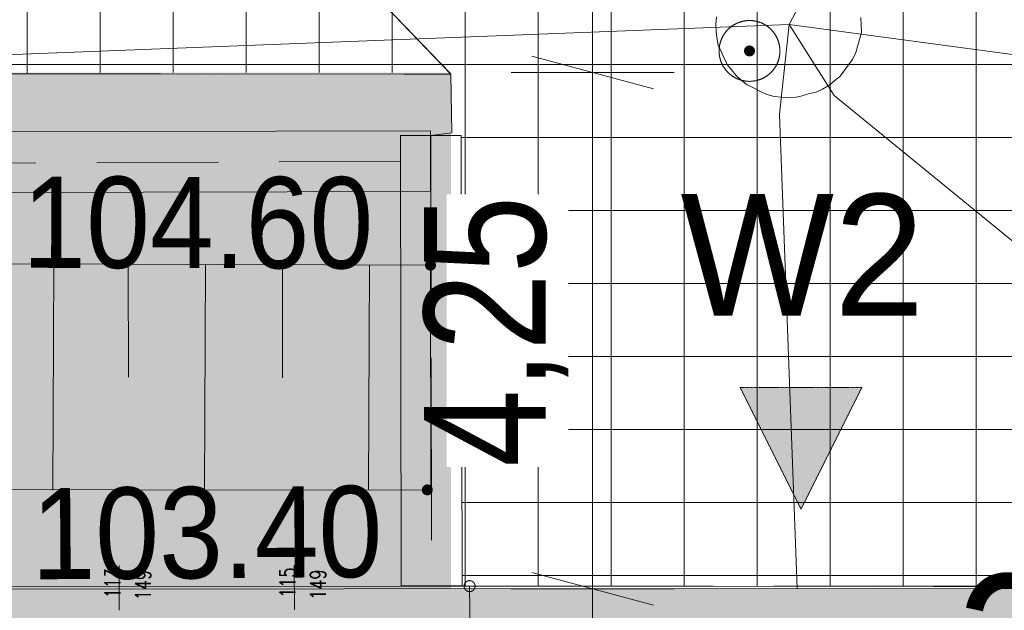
# Model space of a CAD drawing. Header units: millimetres. Extents: x -165388 to 921073, y -295343 to 494042.
# Tile 83 of 117: x 221338 to 229430, y 121514 to 126370. Entities that reach past the tile are written whole.
import ezdxf
from ezdxf.enums import TextEntityAlignment as Align
from ezdxf.xclip import XClip

# ---------------------------------------------------------------- set-up
doc = ezdxf.new("R2010")
doc.units = ezdxf.units.MM
doc.header["$MEASUREMENT"] = 0
doc.header["$XCLIPFRAME"] = 0
for name, pattern in [('1.5_0.5', [2000, 1500, -500]), ('2.0_0.5', [2500, 2000, -500]), ('DASHED2', [0.47625, 0.3175, -0.15875]), ('mz1.0_0.5', [1500, 1000, -500]), ('Wipeout_Contour', [1000, 0, -1000])]:
    doc.linetypes.add(name, pattern=pattern)
for name, color, linetype, lineweight in [('20231207_mdcp_Kolska_2-4_6_0_Nr_pióra__1', 7, 'Continuous', 13), ('bg-woz-oz.6640.12006.2023.pge-1_rzut_5_140-Punkty robocze_Nr_pióra__7', 7, 'Continuous', 18), ('bg-woz-oz.6640.12006.2023.pge-1_rzut_5_312-budynek ewidencyjny_Nr_pióra__7', 7, 'Continuous', 18), ('bg-woz-oz.6640.12006.2023.pge-1_rzut_5_blok - nawis-Atr25_Nr_pióra__7', 7, 'Continuous', 18), ('bg-woz-oz.6640.12006.2023.pge-1_rzut_5_blok - nawis_Nr_pióra__7', 7, 'Continuous', 18), ('bg-woz-oz.6640.12006.2023.pge-1_rzut_5_chodnik (powierzchnia)_Nr_pióra__7', 7, 'Continuous', 18), ('bg-woz-oz.6640.12006.2023.pge-1_rzut_5_jezdnia_Nr_pióra__7', 7, 'Continuous', 18), ('bg-woz-oz.6640.12006.2023.pge-1_rzut_5_krawężnik (linia)_Nr_pióra__7', 7, 'Continuous', 18), ('bg-woz-oz.6640.12006.2023.pge-1_rzut_5_murek oporowy (linia)_Nr_pióra__7', 7, 'Continuous', 18), ('bg-woz-oz.6640.12006.2023.pge-1_rzut_5_punkt wysokościowy sztuczny-Atr2_Nr_pióra__7', 7, 'Continuous', 18), ('bg-woz-oz.6640.12006.2023.pge-1_rzut_5_skarpa umocniona (powierzchnia)_Nr_pióra__7', 7, 'Continuous', 18), ('bg-woz-oz.6640.12006.2023.pge-1_rzut_5_właz okrągły - siec kanalizacyjna (punkt)_Nr_pióra__7', 7, 'Continuous', 18), ('bg-woz-oz.6640.12006.2023.pge-1_rzut_5_ściana oporowa (linia)_Nr_pióra__7', 7, 'Continuous', 18), ('Wymiarowanie - PZT_Nr_pióra__21', 7, 'Continuous', 20), ('Zagospodarowanie - Ogólne_Nr_pióra__10', 134, 'Continuous', 18), ('ZD_UTWARDZENIA_Nr_pióra__101', 252, 'Continuous', 13)]:
    doc.layers.add(name, color=color, linetype=linetype, lineweight=lineweight)
for name, color, linetype, lineweight, true_color in [('bg-woz-oz.6640.12006.2023.pge-1_rzut_5_-PKIG-O-Opis_stolarki_Nr_pióra__190', 7, 'Continuous', 18, 0x434343), ('bg-woz-oz.6640.12006.2023.pge-1_rzut_5_komora podziemna - przewód kanalizacyjny (powierzchnia)_Nr_pióra__34', 7, 'Continuous', 18, 0x4b4b4b), ('bg-woz-oz.6640.12006.2023.pge-1_rzut_5_przewód kanalizacyjny (linia)_Nr_pióra__34', 7, 'Continuous', 18, 0x4b4b4b), ('Wymiarowanie - PZT_Nr_pióra__61', 7, 'Continuous', 13, 0x6a6a6a), ('Zagospodarowanie - Ogólne_Nr_pióra__70', 7, 'Continuous', 13, 0x00bfbf), ('ZD_DIM_Nr_pióra__48', 7, 'Continuous', 13, 0xa80f02), ('ZD_UTWARDZENIA_Nr_pióra__102', 7, 'Continuous', 13, 0xcccccc), ('ZD_UTWARDZENIA_Nr_pióra__202', 7, 'Continuous', 0, 0xe8e8e8)]:
    doc.layers.add(name, color=color, linetype=linetype, lineweight=lineweight, true_color=true_color)
for name, color, linetype in [('bg-woz-oz.6640.12006.2023.pge-1_rzut_5_punkt o określonej wysokości (sieć kanalizacyjna)', 7, 'Continuous'), ('bg-woz-oz.6640.12006.2023.pge-1_rzut_5_punkt wysokościowy sztuczny', 7, 'Continuous'), ('INW_GEO', 7, 'Continuous'), ('Zagospodarowanie - Ogólne', 7, 'Continuous'), ('ZD_DIM', 7, 'Continuous'), ('ZD_INNE', 7, 'Continuous')]:
    doc.layers.add(name, color=color, linetype=linetype)
doc.styles.add('GENERATED_STYLE_1', font='txt')
doc.styles.add('GENERATED_STYLE_3', font='Simplex.shx')
doc.styles.add('GENERATED_STYLE_4', font='txt')
doc.linetypes.add('450-500k', pattern='A,0,[2,A.01.1_PROJEKT_ZAGOSPODAROWANIA_DZIAŁKI1.Shx,S=39.68254,R=0,X=0,Y=0],-5000,0', length=5000)
doc.linetypes.add('otdn_500', pattern='A,0,[4,A.01.1_PROJEKT_ZAGOSPODAROWANIA_DZIAŁKI1.Shx,S=39.68254,R=0,X=0,Y=0],-5000,0', length=5000)
doc.dimstyles.new('GENERATED_STYLE__1', dxfattribs={"dimtxt": 1000, "dimasz": 678.571429, "dimexe": 0.18, "dimexo": 20, "dimgap": 0.09, "dimtad": 1, "dimtih": 1, "dimtoh": 1, "dimlfac": 0.001, "dimzin": 0, "dimdsep": 46, "dimtxsty": 'GENERATED_STYLE_4', "dimblk": 'ARROWHEAD_17', "dimblk1": 'ARROWHEAD_17', "dimblk2": 'ARROWHEAD_17', "dimcen": 0.09, "dimclrd": 256, "dimclre": 256, "dimclrt": 256, "dimadec": 0, "dimazin": 0, "dimtfac": 1, "dimtdec": 4, "dimtmove": 0, "dimatfit": 3, "dimfxl": 0, "dimtolj": 1, "dimtzin": 0, "dimarcsym": 0})
doc.dimstyles.new('GENERATED_STYLE__2', dxfattribs={"dimtxt": 1000, "dimasz": 678.571429, "dimexe": 0.18, "dimexo": 20, "dimgap": 0.09, "dimtad": 1, "dimlfac": 0.001, "dimzin": 0, "dimdsep": 46, "dimtxsty": 'GENERATED_STYLE_4', "dimblk": 'ARROWHEAD_17', "dimblk1": 'ARROWHEAD_17', "dimblk2": 'ARROWHEAD_17', "dimcen": 0.09, "dimclrd": 256, "dimclre": 256, "dimclrt": 256, "dimadec": 0, "dimazin": 0, "dimtfac": 1, "dimtdec": 4, "dimtmove": 0, "dimatfit": 3, "dimfxl": 0, "dimtolj": 1, "dimtzin": 0, "dimarcsym": 0})
doc.dimstyles.new('GENERATED_STYLE__4', dxfattribs={"dimtxt": 1000, "dimasz": 678.571429, "dimexe": 0.18, "dimexo": 20, "dimgap": 0.09, "dimtad": 1, "dimtih": 1, "dimtoh": 1, "dimlfac": 0.001, "dimzin": 0, "dimdsep": 46, "dimtxsty": 'GENERATED_STYLE_4', "dimblk": 'ARROWHEAD_17', "dimblk1": 'ARROWHEAD_17', "dimblk2": 'ARROWHEAD_17', "dimcen": 0.09, "dimclrd": 256, "dimclre": 256, "dimclrt": 256, "dimadec": 0, "dimazin": 0, "dimtfac": 1, "dimtdec": 4, "dimtmove": 2, "dimatfit": 3, "dimfxl": 0, "dimtolj": 1, "dimtzin": 0, "dimarcsym": 0})
picture_1 = doc.add_image_def('image1.tif', size_in_pixel=(4961, 3508))

# ---------------------------------------------------------------- blocks, each defined once
blk = doc.blocks.new('Rysunek_2_5', base_point=(-8071116841.9, -4961354754.7))
at = {"layer": 'bg-woz-oz.6640.12006.2023.pge-1_rzut_5_punkt o określonej wysokości (sieć kanalizacyjna)', "linetype": 'Continuous', "lineweight": 0, "true_color": 0x4b4b4b}
blk.add_hatch(color=251, dxfattribs=at).paths.add_polyline_path([(227381, 126108.3, 1), (227291.5, 126117.9, 1)])
at = {"layer": 'bg-woz-oz.6640.12006.2023.pge-1_rzut_5_punkt wysokościowy sztuczny', "linetype": 'Continuous', "lineweight": 0, "true_color": 0x000000}
for points in [[(224759.1, 124346.9, 1), (224669.6, 124356.4, 1)], [(224732.6, 122499.2, 1), (224643.2, 122508.8, 1)]]:
    blk.add_hatch(color=18, dxfattribs=at).paths.add_polyline_path(points)
at = {"layer": 'bg-woz-oz.6640.12006.2023.pge-1_rzut_5_-PKIG-O-Opis_stolarki_Nr_pióra__190', "linetype": 'Continuous'}
for p, q in [((222156, 121881.9), (222156.9, 121513.8)), ((223594.5, 121885.7), (223595.5, 121517.6))]:
    blk.add_line(p, q, dxfattribs=at)
at = {"layer": 'bg-woz-oz.6640.12006.2023.pge-1_rzut_5_140-Punkty robocze_Nr_pióra__7', "linetype": 'Continuous'}
blk.add_circle((225035.8, 121712.6), 45, dxfattribs=at)
at = {"layer": 'bg-woz-oz.6640.12006.2023.pge-1_rzut_5_312-budynek ewidencyjny_Nr_pióra__7', "linetype": 'Continuous', "flags": 128}
blk.add_lwpolyline([(179084.9, 121704.1), (225035.8, 121712.6), (225049.9, 120715.4), (230319.8, 120715.6), (230305.6, 121712.7), (244373.7, 121698.2), (250961, 121698.4), (251032.6, 106836.7), (230314.8, 106737), (230302.4, 107844.6), (225012.6, 107846.6), (224995.9, 106842.7), (179059.1, 106872.9)], close=True, dxfattribs=at)
at = {"layer": 'bg-woz-oz.6640.12006.2023.pge-1_rzut_5_blok - nawis_Nr_pióra__7', "linetype": '2.0_0.5', "flags": 128}
blk.add_lwpolyline([(225035.8, 121712.6), (230305.6, 121712.7), (230319.8, 120715.6), (225049.9, 120715.4)], close=True, dxfattribs=at)
at = {"layer": 'bg-woz-oz.6640.12006.2023.pge-1_rzut_5_chodnik (powierzchnia)_Nr_pióra__7', "linetype": 'mz1.0_0.5', "flags": 128}
blk.add_lwpolyline([(196674.1, 125466.8), (196672.8, 125265.8), (204306.2, 125174.3), (208207.8, 125169.8), (216947.5, 125171.4), (224715.1, 125206.4), (224717.6, 125417.3), (224890.9, 125439.1), (224882.2, 125922.7), (217098.9, 125929.6), (208388, 125914.9), (204337.3, 125935.3), (193985.4, 125904.9), (193988.4, 125462.1), (195548.8, 125476.4)], close=True, dxfattribs=at)
at = {"layer": 'bg-woz-oz.6640.12006.2023.pge-1_rzut_5_jezdnia_Nr_pióra__7', "linetype": '1.5_0.5', "flags": 128}
for points in [[(174953.7, 107039.9), (174980.7, 120000.4), (175142.8, 121612.3), (175244.6, 122094.2), (175406, 122569.8), (175615, 123020.1), (175881.6, 123444.2), (175940.9, 123528.4), (176263.9, 123916.3), (176631.3, 124249.1), (177035.4, 124547.9), (177331.5, 124777.7), (177752.2, 125044.5), (178198.5, 125268.4), (178441, 125373.2), (178918.6, 125513.3), (179411.8, 125611.4), (179909.7, 125658.8), (180236.9, 123733.1), (180413.2, 121994.6), (180420.1, 121682.1), (193999.9, 121709.6), (194033.4, 122400), (193988.4, 125462.1), (193985.4, 125904.9), (204337.3, 125935.3), (208388, 125914.9), (217098.9, 125929.6), (224882.2, 125922.7), (221570.1, 129374.1), (205472.6, 129313.9), (204978.6, 129396.8), (204540.3, 129624.7), (204428.5, 129707), (204106.6, 130083.3), (203964.1, 130350), (203926.7, 130846.8), (204009.6, 131340.7), (204052.2, 131456.9), (204290, 131894.1), (204541.7, 132179), (204944.7, 132467.8), (205307.2, 132660.4), (205776.9, 132821.4), (206187.4, 132898.2), (205895.7, 137133.2), (205859.8, 136986.1), (205613.2, 136559.9), (205218, 136250.2), (205112.2, 136201.1), (204634.6, 136061.1), (204136.8, 136013.7), (203917, 136027.1), (203426.2, 136139.9), (202975.8, 136348.9), (202593.6, 136631.1), (202315.8, 137042.9), (202215.2, 137325.2), (202187.8, 137821), (202707.6, 142592.7), (190767.3, 143979), (190122.3, 137470.7), (180859.3, 138500.6), (180911.6, 139178.9), (178732.9, 139401.6), (179184.4, 142591.7), (175211.6, 143247.4), (173862.2, 139559.9), (169509.3, 127715.3), (168824.7, 125073.1), (168426.9, 123043.9), (167995.6, 120042.7), (167933.3, 117012.2), (168017.7, 106976.4)], [(221513.9, 131954.7), (221646.4, 131970.7), (221570.1, 129374.1), (224882.2, 125922.7), (224890.9, 125439.1), (224717.6, 125417.3), (224724.4, 121715.7), (230556.3, 121706.1), (230537.1, 125479.5), (230539.4, 125972), (241651.2, 125961.5), (233317.9, 129386.2), (233330.9, 132049.9), (233528.7, 132018.7), (233538, 134270.4), (221529.9, 134175.5)]]:
    blk.add_lwpolyline(points, close=True, dxfattribs=at)
at = {"layer": 'bg-woz-oz.6640.12006.2023.pge-1_rzut_5_komora podziemna - przewód kanalizacyjny (powierzchnia)_Nr_pióra__34', "linetype": 'Continuous', "flags": 128}
blk.add_lwpolyline([(228250.6, 126387.5), (228254.2, 126326.8), (228257.8, 126266.1), (228241.4, 126207.5), (228225.1, 126148.9), (228209.9, 126100.2), (228183.6, 126042.7), (228148.5, 125996.1), (228113.3, 125949.6), (228078.2, 125903.1), (228034.2, 125867.6), (227990.1, 125832), (227936.2, 125797.6), (227883.3, 125773.1), (227821.5, 125759.5), (227769.6, 125745), (227707.9, 125731.5), (227647.1, 125727.9), (227597.4, 125733.2), (227537.8, 125739.6), (227479.2, 125755.9), (227421.6, 125782.1), (227374, 125807.3), (227316.5, 125833.6), (227270, 125868.8), (227224.5, 125913.8), (227189, 125957.9), (227153.4, 126001.9), (227128.9, 126054.8), (227104.4, 126107.7), (227079.9, 126160.6), (227066.4, 126222.4), (227061.7, 126273.2), (227058.2, 126333.9), (227064.5, 126393.5)], dxfattribs=at)
at = {"layer": 'bg-woz-oz.6640.12006.2023.pge-1_rzut_5_krawężnik (linia)_Nr_pióra__7', "linetype": 'Continuous', "flags": 128}
blk.add_lwpolyline([(224717.6, 125417.3), (224890.9, 125439.1), (224882.2, 125922.7), (217098.9, 125929.6), (208388, 125914.9), (204337.3, 125935.3), (193985.4, 125904.9), (193988.4, 125462.1)], dxfattribs=at)
at = {"layer": 'bg-woz-oz.6640.12006.2023.pge-1_rzut_5_murek oporowy (linia)_Nr_pióra__7', "linetype": '450-500k'}
blk.add_line((224714.7, 125456.4), (224715.1, 125206.4), dxfattribs=at)
at = {"layer": 'bg-woz-oz.6640.12006.2023.pge-1_rzut_5_murek oporowy (linia)_Nr_pióra__7', "linetype": 'Continuous'}
blk.add_line((224715.6, 124956.4), (224715.1, 125206.4), dxfattribs=at)
at = {"layer": 'bg-woz-oz.6640.12006.2023.pge-1_rzut_5_murek oporowy (linia)_Nr_pióra__7', "linetype": '450-500k', "flags": 128}
blk.add_lwpolyline([(196675.8, 125515.9), (204307.8, 125424.3), (208207.6, 125419.8), (224714.7, 125456.4)], dxfattribs=at)
at = {"layer": 'bg-woz-oz.6640.12006.2023.pge-1_rzut_5_murek oporowy (linia)_Nr_pióra__7', "linetype": 'Continuous', "flags": 128}
blk.add_lwpolyline([(196669.7, 125015.7), (204304.7, 124924.3), (208208, 124919.9), (224715.6, 124956.4)], dxfattribs=at)
at = {"layer": 'bg-woz-oz.6640.12006.2023.pge-1_rzut_5_przewód kanalizacyjny (linia)_Nr_pióra__34', "linetype": 'Continuous', "flags": 128}
for points in [[(232808, 136098.3), (227661.2, 126329.8)], [(204929, 125449.7), (227661.2, 126329.8)], [(227661.2, 126329.8), (227582.5, 125594), (227729.3, 121696.3)], [(227661.2, 126329.8), (243663.1, 124177.7)], [(227661.2, 126329.8), (228031.4, 125747.2), (232101.6, 122426)]]:
    blk.add_lwpolyline(points, dxfattribs=at)
at = {"layer": 'bg-woz-oz.6640.12006.2023.pge-1_rzut_5_skarpa umocniona (powierzchnia)_Nr_pióra__7', "linetype": 'Continuous', "flags": 128}
blk.add_lwpolyline([(196703.5, 123482.4), (197572, 122575), (207195.1, 122562.7), (207177.3, 122866.3), (212456, 122855.4), (212429.8, 122516.3), (224717.7, 122500.8), (224714.3, 124351.7), (212499.2, 124389.5), (207208.4, 124381.5), (196752.6, 124412.5)], close=True, dxfattribs=at)
blk.add_lwpolyline([(196703.5, 123482.4), (197572, 122575), (207195.1, 122562.7), (207177.3, 122866.3), (212456, 122855.4), (212429.8, 122516.3), (224717.7, 122500.8), (224714.3, 124351.7), (212499.2, 124389.5), (207208.4, 124381.5), (196752.6, 124412.5)], close=True, dxfattribs=at)
for points in [[(221617.8, 124360.7), (221610.2, 122501)], [(222230.7, 124355.5), (222232.4, 123430.1)], [(222864.6, 124358.2), (222857, 122498.5)], [(223497.4, 124350.9), (223499.1, 123425.5)], [(224211.9, 124355.1), (224205.3, 122505.3)]]:
    blk.add_lwpolyline(points, dxfattribs=at)
at = {"layer": 'bg-woz-oz.6640.12006.2023.pge-1_rzut_5_właz okrągły - siec kanalizacyjna (punkt)_Nr_pióra__7', "linetype": 'Continuous'}
blk.add_circle((227336.3, 126113.1), 250, dxfattribs=at)
at = {"layer": 'bg-woz-oz.6640.12006.2023.pge-1_rzut_5_ściana oporowa (linia)_Nr_pióra__7', "linetype": 'otdn_500'}
for p, q in [((224467.6, 125416.9), (224717.6, 125417.3)), ((224467.6, 125416.9), (224474.4, 121715.2)), ((224474.4, 121715.2), (224724.4, 121715.7))]:
    blk.add_line(p, q, dxfattribs=at)
at = {"layer": 'bg-woz-oz.6640.12006.2023.pge-1_rzut_5_ściana oporowa (linia)_Nr_pióra__7', "linetype": 'Continuous'}
for p, q in [((224967.5, 125417.8), (224717.6, 125417.3)), ((224967.5, 125417.8), (224974.3, 121716.1)), ((224974.3, 121716.1), (224724.4, 121715.7))]:
    blk.add_line(p, q, dxfattribs=at)
at = {"layer": 'bg-woz-oz.6640.12006.2023.pge-1_rzut_5_-PKIG-O-Opis_stolarki_Nr_pióra__190', "linetype": 'Continuous', "char_height": 129.015, "attachment_point": 7, "rotation": 90.15214, "style": 'GENERATED_STYLE_3'}
for s, insert in [('\\A1;{\\W0.750000x;\\FSimplex.shx;113}', (222166.5, 121612.7)), ('\\A1;{\\W0.750000x;\\FSimplex.shx;149}', (222416.5, 121597.1)), ('\\A1;{\\W0.750000x;\\FSimplex.shx;115}', (223605.1, 121616.5)), ('\\A1;{\\W0.750000x;\\FSimplex.shx;149}', (223855.1, 121600.9))]:
    blk.add_mtext(s, dxfattribs=dict(at, insert=insert))
at = {"layer": 'bg-woz-oz.6640.12006.2023.pge-1_rzut_5_blok - nawis-Atr25_Nr_pióra__7', "linetype": 'Continuous', "insert": (228929.4, 120591.2), "char_height": 1250, "attachment_point": 7, "rotation": 353.90176, "style": 'GENERATED_STYLE_1'}
blk.add_mtext('\\A1;{\\W0.900000x;\\fArial|b0|i0|c238|p38;2/3}', dxfattribs=at)
at = {"layer": 'bg-woz-oz.6640.12006.2023.pge-1_rzut_5_punkt wysokościowy sztuczny-Atr2_Nr_pióra__7', "linetype": 'Continuous', "char_height": 750, "attachment_point": 7, "style": 'GENERATED_STYLE_1'}
for s, insert, rotation in [('\\A1;{\\W0.900000x;\\fArial|b0|i0|c238|p38;104.60}', (221359.4, 124319.5), 359.89976), ('\\A1;{\\W0.900000x;\\fArial|b0|i0|c238|p38;103.40}', (221437.2, 121757.8), 0.38976)]:
    blk.add_mtext(s, dxfattribs=dict(at, insert=insert, rotation=rotation))
blk = doc.blocks.new('Rysunek_3_6', base_point=(188221.6, 121798.6))
at = {"layer": '20231207_mdcp_Kolska_2-4_6_0_Nr_pióra__1'}
image = blk.add_image(picture_1, insert=(75928, 59123.3), size_in_units=(209999.8, 148500), rotation=-6.098238, dxfattribs=at)
image.set_boundary_path([(-0.5, -0.5), (4960.5, 3507.5)])
blk = doc.blocks.new('Symbol wejścia 19_2')
at = {"layer": 'Zagospodarowanie - Ogólne_Nr_pióra__70', "linetype": 'Continuous'}
blk.add_hatch(color=256, dxfattribs=at).paths.add_polyline_path([(0, 0), (1000, 0), (500, 1000)])
at = {"layer": 'Zagospodarowanie - Ogólne_Nr_pióra__10', "linetype": 'DASHED2'}
for p, q in [((0, 0), (500, 1000)), ((1000, 0), (500, 1000)), ((0, 0), (1000, 0))]:
    blk.add_line(p, q, dxfattribs=at)
at = {"layer": 'Zagospodarowanie - Ogólne_Nr_pióra__10', "style": 'GENERATED_STYLE_4'}
blk.add_attdef('txt', text='', height=1000, rotation=180, dxfattribs=at).set_placement((511.8, -1075.7), align=Align.MIDDLE_CENTER)
blk = doc.blocks.new('*D38')
at = {"layer": 'ZD_DIM_Nr_pióra__48', "linetype": 'Continuous'}
for p, q in [((225546.4, 121824.1), (226546.4, 121556.1)), ((226716.1, 121690.1), (225376.8, 121690.1)), ((226046.4, 107355.1), (226046.4, 121690.1)), ((225546.4, 107489.1), (226546.4, 107221.2)), ((226716.1, 107355.1), (225376.8, 107355.1)), ((226046.4, 107042.6), (226046.4, 107355.1))]:
    blk.add_line(p, q, dxfattribs=at)
at = {"color": 254, "linetype": 'Wipeout_Contour', "lineweight": 0, "ltscale": 1011123.289268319}
blk.add_wipeout([(225846.4, 113082.6), (225846.4, 115962.6), (224846.4, 115962.6), (224846.4, 113082.6)], dxfattribs=at).dxf.layer = 'ZD_DIM'
at = {"layer": 'ZD_DIM_Nr_pióra__48', "insert": (225846.4, 113082.6), "char_height": 1000, "attachment_point": 7, "rotation": 90, "style": 'GENERATED_STYLE_4'}
blk.add_mtext('\\A1;{\\fArial Narrow|b0|i0|c238|p34;14,33}', dxfattribs=at)
blk = doc.blocks.new('ARROWHEAD_17')
at = {"color": 0, "linetype": 'Continuous', "lineweight": 0}
for p, q in [((-0.188, -0.7), (0.188, 0.7)), ((0, 0), (-1, 0))]:
    blk.add_line(p, q, dxfattribs=at)
blk = doc.blocks.new('*D39')
at = {"layer": 'ZD_DIM_Nr_pióra__48', "linetype": 'Continuous'}
for p, q in [((225546.4, 126069.4), (226546.4, 125801.5)), ((226716.1, 125935.5), (225376.8, 125935.5)), ((226046.4, 121690.1), (226046.4, 125935.5)), ((225546.4, 121824.1), (226546.4, 121556.1)), ((226716.1, 121690.1), (225376.8, 121690.1))]:
    blk.add_line(p, q, dxfattribs=at)
at = {"color": 254, "linetype": 'Wipeout_Contour', "lineweight": 0, "ltscale": 1028487.372144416}
blk.add_wipeout([(225846.4, 122692.8), (225846.4, 124932.8), (224846.4, 124932.8), (224846.4, 122692.8)], dxfattribs=at).dxf.layer = 'ZD_DIM'
at = {"layer": 'ZD_DIM_Nr_pióra__48', "insert": (225846.4, 122692.8), "char_height": 1000, "attachment_point": 7, "rotation": 90, "style": 'GENERATED_STYLE_4'}
blk.add_mtext('\\A1;{\\fArial Narrow|b0|i0|c238|p34;4,25}', dxfattribs=at)
blk = doc.blocks.new('*D40')
at = {"layer": 'ZD_DIM_Nr_pióra__48', "linetype": 'Continuous'}
for p, q in [((225546.4, 133962.8), (226546.4, 133694.8)), ((226716.1, 133828.8), (225376.8, 133828.8)), ((226046.4, 125935.5), (226046.4, 133828.8)), ((225546.4, 126069.4), (226546.4, 125801.5)), ((226716.1, 125935.5), (225376.8, 125935.5))]:
    blk.add_line(p, q, dxfattribs=at)
at = {"color": 254, "linetype": 'Wipeout_Contour', "lineweight": 0, "ltscale": 1038165.337725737}
blk.add_wipeout([(225846.4, 127642.1), (225846.4, 129882.1), (224846.4, 129882.1), (224846.4, 127642.1)], dxfattribs=at).dxf.layer = 'ZD_DIM'
at = {"layer": 'ZD_DIM_Nr_pióra__48', "insert": (225846.4, 127642.1), "char_height": 1000, "attachment_point": 7, "rotation": 90, "style": 'GENERATED_STYLE_4'}
blk.add_mtext('\\A1;{\\fArial Narrow|b0|i0|c238|p34;7,89}', dxfattribs=at)
at = {"color": 254, "linetype": 'Wipeout_Contour', "lineweight": 0, "ltscale": 1045815.268985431}
blk.add_wipeout([(225846.4, 131454.8), (225846.4, 133694.8), (224846.4, 133694.8), (224846.4, 131454.8)], dxfattribs=at).dxf.layer = 'ZD_DIM'
at = {"layer": 'ZD_DIM_Nr_pióra__48', "insert": (225846.4, 131454.8), "char_height": 1000, "attachment_point": 7, "rotation": 90, "style": 'GENERATED_STYLE_4'}
blk.add_mtext('\\A1;{\\fArial Narrow|b0|i0|c238|p34;0,74}', dxfattribs=at)
blk = doc.blocks.new('*D58')
at = {"layer": 'ZD_DIM_Nr_pióra__48', "linetype": 'Continuous'}
for p, q in [((179078.8, 110025.6), (179079.2, 108686.3)), ((250964.7, 110048.4), (250965.1, 108709.1)), ((178945.2, 108855.9), (179212.8, 109856)), ((250831.1, 108878.7), (251098.7, 109878.8)), ((179079, 109356), (166270, 109351.9)), ((250964.9, 109378.8), (179079, 109356)), ((251277.4, 109378.9), (250964.9, 109378.8))]:
    blk.add_line(p, q, dxfattribs=at)
at = {"color": 254, "linetype": 'Wipeout_Contour', "lineweight": 0, "ltscale": 973346.874676}
blk.add_wipeout([(215299.8, 109479.6), (218608.4, 109480.6), (218607.9, 110909.2), (215299.4, 110908.2)], dxfattribs=at).dxf.layer = 'ZD_DIM'
at = {"layer": 'ZD_DIM_Nr_pióra__48', "insert": (215514, 109694), "char_height": 1000, "attachment_point": 7, "rotation": 0.01815, "style": 'GENERATED_STYLE_4'}
blk.add_mtext('\\A1;{\\fArial Narrow|b0|i0|c238|p34;71,89}', dxfattribs=at)
blk = doc.blocks.new('*D73')
at = {"layer": 'ZD_DIM_Nr_pióra__48', "linetype": 'Continuous'}
for p, q in [((179075.1, 149657.3), (179075.1, 150996.6)), ((250702.1, 149657.3), (250702.1, 150996.6)), ((179209.1, 150826.9), (178941.1, 149826.9)), ((250568.1, 149826.9), (250836.1, 150826.9)), ((179075.1, 150326.9), (250702.1, 150326.9))]:
    blk.add_line(p, q, dxfattribs=at)
at = {"color": 254, "linetype": 'Wipeout_Contour', "lineweight": 0, "ltscale": 1046953.636759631}
blk.add_wipeout([(212328.6, 150526.9), (215208.6, 150526.9), (215208.6, 151526.9), (212328.6, 151526.9)], dxfattribs=at).dxf.layer = 'ZD_DIM'
at = {"layer": 'ZD_DIM_Nr_pióra__48', "insert": (212328.6, 150526.9), "char_height": 1000, "attachment_point": 7, "style": 'GENERATED_STYLE_4'}
blk.add_mtext('\\A1;{\\fArial Narrow|b0|i0|c238|p34;71,63}', dxfattribs=at)
at = {"color": 254, "linetype": 'Wipeout_Contour', "lineweight": 0, "ltscale": 1166423.812523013}
blk.add_wipeout([(248328.1, 150526.9), (250568.2, 150526.9), (250568.2, 151526.9), (248328.1, 151526.9)], dxfattribs=at).dxf.layer = 'ZD_DIM'
at = {"layer": 'ZD_DIM_Nr_pióra__48', "insert": (248328.1, 150526.9), "char_height": 1000, "attachment_point": 7, "style": 'GENERATED_STYLE_4'}
blk.add_mtext('\\A1;{\\fArial Narrow|b0|i0|c238|p34;0,26}', dxfattribs=at)
blk = doc.blocks.new('*D75')
at = {"layer": 'ZD_DIM_Nr_pióra__48', "linetype": 'Continuous'}
for p, q in [((175092.6, 151657.3), (175092.6, 152996.6)), ((224882.2, 151657.3), (224882.2, 152996.6)), ((175226.6, 152826.9), (174958.6, 151826.9)), ((225016.2, 152826.9), (224748.2, 151826.9)), ((174780.1, 152326.9), (175092.6, 152326.9)), ((175092.6, 152326.9), (224882.2, 152326.9))]:
    blk.add_line(p, q, dxfattribs=at)
at = {"color": 254, "linetype": 'Wipeout_Contour', "lineweight": 0, "ltscale": 1007278.455178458}
blk.add_wipeout([(198547.4, 152526.9), (201427.4, 152526.9), (201427.4, 153526.9), (198547.4, 153526.9)], dxfattribs=at).dxf.layer = 'ZD_DIM'
at = {"layer": 'ZD_DIM_Nr_pióra__48', "insert": (198547.4, 152526.9), "char_height": 1000, "attachment_point": 7, "style": 'GENERATED_STYLE_4'}
blk.add_mtext('\\A1;{\\fArial Narrow|b0|i0|c238|p34;49,79}', dxfattribs=at)
blk = doc.blocks.new('*D76')
at = {"layer": 'ZD_DIM_Nr_pióra__48', "linetype": 'Continuous'}
for p, q in [((224882.2, 151657.3), (224882.2, 152996.6)), ((230287.1, 151657.3), (230287.1, 152996.6)), ((225016.2, 152826.9), (224748.2, 151826.9)), ((230421.1, 152826.9), (230153.1, 151826.9)), ((224882.2, 152326.9), (230287.1, 152326.9))]:
    blk.add_line(p, q, dxfattribs=at)
at = {"color": 254, "linetype": 'Wipeout_Contour', "lineweight": 0, "ltscale": 1096996.425386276}
blk.add_wipeout([(226464.6, 152526.9), (228704.6, 152526.9), (228704.6, 153526.9), (226464.6, 153526.9)], dxfattribs=at).dxf.layer = 'ZD_DIM'
at = {"layer": 'ZD_DIM_Nr_pióra__48', "insert": (226464.6, 152526.9), "char_height": 1000, "attachment_point": 7, "style": 'GENERATED_STYLE_4'}
blk.add_mtext('\\A1;{\\fArial Narrow|b0|i0|c238|p34;5,40}', dxfattribs=at)

msp = doc.modelspace()

# ---------------------------------------------------------------- hatches: boundary and pattern name
at = {"layer": 'ZD_UTWARDZENIA_Nr_pióra__101', "linetype": 'Continuous', "lineweight": 0, "true_color": 0x4c4c4c}
msp.add_hatch(color=251, dxfattribs=at).paths.add_polyline_path([(193738.339, 125458.109), (193746.79, 125013.753), (193750.349, 121680.244), (224882.182, 121690.108), (224882.182, 125935.475), (220311.152, 125935.475), (218592.515, 125935.475), (205474.113, 125929.612), (203551.956, 125933.037), (193985.45, 125904.885), (193988.424, 125462.064)])
at = {"layer": 'ZD_UTWARDZENIA_Nr_pióra__102', "linetype": 'Continuous'}
h = msp.add_hatch(dxfattribs=at)
h.set_pattern_fill('Siatka_30x30', color=256, style=0, pattern_type=2)
h.set_pattern_definition([(0, (0, 0), (0, 300), []), (90, (0, 0), (-300, 0), [])])
h.paths.add_polyline_path([(174980.654, 120000.419), (174946.97, 103824.998), (176899.096, 103820.933), (182739.913, 103755.806), (221879.403, 104327.566), (205207.87, 104343.291), (176824.087, 104496.853), (176916.001, 107051.546), (176924.927, 112783.031), (177428.982, 113453.276), (179075.086, 113521.78), (179075.086, 115077.898), (177668.177, 115127.338), (176932.96, 115588.05), (176932.78, 119996.354, -0.25113813), (178006.767, 122814.871, -0.22689019), (180236.939, 123733.148), (179909.657, 125658.814), (178198.497, 125268.387), (178116.31, 125202.083, 0.13231106), (175854.364, 123377.264, 0.01924314), (175615.036, 123020.114, 0.11860309)])
at = {"layer": 'ZD_UTWARDZENIA_Nr_pióra__202', "linetype": 'Continuous'}
h = msp.add_hatch(dxfattribs=at)
h.set_pattern_fill('Siatka_60x60', color=256, style=0, pattern_type=2)
h.set_pattern_definition([(0, (0, 0), (0, 600), []), (90, (0, 0), (-600, 0), [])])
h.paths.add_polyline_path([(167814.055, 103905.918), (168017.667, 106976.422), (167998.981, 109199.769, -0.01405319), (167995.619, 120042.703), (168426.884, 123043.871), (169509.273, 127715.32), (174548.619, 141435.744), (175211.572, 143247.438), (179184.39, 142591.681), (178732.941, 139401.588), (180911.61, 139178.88), (180859.259, 138500.603), (190122.269, 137470.733), (190767.319, 143979.037), (202707.615, 142592.732), (202210.1, 138026.1, 0.41155876), (203426.172, 136139.882, 0.41818861), (205859.844, 136986.134), (206443.151, 142163.464), (208868.804, 141882.623), (216565.927, 140991.454), (216510.559, 140239.294, 0.50031744), (218648.767, 138486.769), (220696.845, 138819.614), (223726.628, 138969.305, -0.02333511), (234428.22, 138709.112), (238539.152, 138352.227), (242678.857, 137839.55, -0.61962693), (245575.233, 129273.384, 0.05909041), (250644.333, 128430.104), (250872.457, 124682.938), (244383.084, 124704.174), (244373.691, 124709.242), (244373.691, 124704.174), (242922.295, 124704.174), (242922.295, 125242.436), (242922.295, 125492.319), (235001.152, 125502.647), (230533.907, 125508.472), (230287.106, 125478.772), (230297.472, 121716.381), (224974.323, 121716.126), (224967.525, 125417.795), (224890.851, 125439.061), (224882.182, 125935.475), (205474.113, 125929.612), (203551.956, 125933.037), (193985.45, 125904.885), (193988.424, 125462.064), (193738.339, 125458.109), (193746.79, 125013.753), (193750.349, 121680.244), (180420.216, 121676.021), (180413.242, 121994.581), (180236.939, 123733.148), (179909.657, 125658.814, 0.2383369), (175615.036, 123020.114, 0.11860309), (174980.654, 120000.419), (174962.483, 111274.718), (174946.977, 103828.427)])
h.paths.add_polyline_path([(205472.6, 129313.856), (221570.093, 129374.104), (221646.369, 131970.694), (221763.889, 131952.859), (221878.56, 133827.303), (233180.627, 133911.549), (233330.899, 132049.854), (233317.852, 129386.167), (234995.782, 129277.298, 0.05406981), (238691.672, 129606.534, 0.17138486), (239806.191, 130706.865, 0.35073174), (238605.668, 134543.609, 0.10460026), (234101.048, 135869.654), (222764.023, 135988.212), (221036.891, 135867.493), (219027.429, 135508.936), (205776.938, 132821.373, 0.36421866), (203926.697, 130846.757, 0.42042834)], flags=0)

# ---------------------------------------------------------------- block references
at = {"layer": 'INW_GEO', "color": 151, "linetype": 'Continuous', "lineweight": 13, "true_color": 0x80c2ff}
ref = msp.add_blockref('Rysunek_2_5', (-8071116841.926, -4961354754.727), dxfattribs=at)
XClip(ref).set_block_clipping_path([(-195425.9394250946, -263123.0086484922), (606609.6817159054, -348810.9449165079), (694192.2923495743, 470958.7517303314), (-107843.3287914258, 556646.6879983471)])
at = {"layer": 'Zagospodarowanie - Ogólne', "color": 252, "linetype": 'DASHED2', "lineweight": 13}
ref = msp.add_blockref('Symbol wejścia 19_2', (227259.603, 123345.948), dxfattribs=dict(at, xscale=-1, zscale=1000, rotation=180.0000000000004))
ref.add_attrib('txt', 'W2', dxfattribs={"layer": 'Zagospodarowanie - Ogólne_Nr_pióra__10', "color": 134, "height": 1000, "style": 'GENERATED_STYLE_4'}).set_placement((227771.41, 124436.746), align=Align.MIDDLE_CENTER)
at = {"layer": 'ZD_INNE', "color": 151, "linetype": 'Continuous', "lineweight": 13, "true_color": 0x80c2ff}
ref = msp.add_blockref('Rysunek_3_6', (188221.593, 121798.6), dxfattribs=at)
XClip(ref).set_block_clipping_path([(75928.0302199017, 59123.2504848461), (284739.4774660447, 36814.2388748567), (300515.1557528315, 184473.9502032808), (91703.7085066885, 206782.9618132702)])

# ---------------------------------------------------------------- next in the draw order: dimensions: what is measured, and where the dimension line sits
at = {"layer": 'ZD_DIM', "color": 14, "linetype": 'Continuous', "lineweight": 13, "true_color": 0xa80f02}
dim = msp.add_linear_dim(base=(226046.431, 121690.108), p1=(225897.679, 107355.142), p2=(224882.182, 121690.108), angle=90, dimstyle='GENERATED_STYLE__2', dxfattribs=at)
dim.commit()
dim.dimension.update_dxf_attribs({"geometry": '*D38', "text_midpoint": (225346.431, 114792.335), "dimtype": 160, "text_rotation": 90})

# ---------------------------------------------------------------- next in the draw order: dimensions: what is measured, and where the dimension line sits
dim = msp.add_linear_dim(base=(226046.431, 125935.475), p1=(224882.182, 121690.108), p2=(224882.182, 125935.475), angle=90, dimstyle='GENERATED_STYLE__2', dxfattribs=at)
dim.commit()
dim.dimension.update_dxf_attribs({"geometry": '*D39', "text_midpoint": (225346.431, 124023.077), "dimtype": 160, "text_rotation": 90})

# ---------------------------------------------------------------- next in the draw order: hatches: boundary and pattern name
at = {"layer": 'Wymiarowanie - PZT_Nr_pióra__61', "linetype": 'Continuous'}
h = msp.add_hatch(color=256, dxfattribs=at)
h.paths.add_polyline_path([(179075.086, 121675.595), (179075.086, 106855.142), (251032.584, 106855.142), (250960.99, 121698.371)])
h.paths.add_polyline_path([(179575.086, 121175.753), (179575.086, 107355.142), (250530.166, 107355.142), (250463.396, 121198.213)], flags=0)

# ---------------------------------------------------------------- next in the draw order: linework, layer by layer
at = {"layer": 'Wymiarowanie - PZT_Nr_pióra__21', "linetype": 'Continuous', "flags": 128}
msp.add_lwpolyline([(179075.086, 121675.595), (179075.086, 106855.142), (251032.584, 106855.142), (250960.99, 121698.371)], close=True, dxfattribs=at)

# ---------------------------------------------------------------- next in the draw order: dimensions: what is measured, and where the dimension line sits
at = {"layer": 'ZD_DIM', "color": 14, "linetype": 'Continuous', "lineweight": 13, "true_color": 0xa80f02}
dim = msp.add_linear_dim(base=(226046.431, 133828.777), p1=(224882.182, 125935.475), p2=(222076.283, 133828.777), angle=90, dimstyle='GENERATED_STYLE__2', dxfattribs=at)
dim.commit()
dim.dimension.update_dxf_attribs({"geometry": '*D40', "text_midpoint": (225346.431, 128972.406), "dimtype": 160, "text_rotation": 90})

# ---------------------------------------------------------------- next in the draw order: dimensions: what is measured, and where the dimension line sits
dim = msp.add_linear_dim(base=(179078.989, 109355.984), p1=(250960.99, 121698.371), p2=(179075.086, 121675.595), angle=180.0181537, dimstyle='GENERATED_STYLE__4', dxfattribs=at)
dim.commit()
dim.dimension.update_dxf_attribs({"geometry": '*D58', "text_midpoint": (217223.589, 110194.494), "dimtype": 160, "text_rotation": 0.0181537})

# ---------------------------------------------------------------- next in the draw order: dimensions: what is measured, and where the dimension line sits
dim = msp.add_linear_dim(base=(250702.086, 150326.926), p1=(179075.086, 121675.595), p2=(250702.086, 138289.762), dimstyle='GENERATED_STYLE__1', dxfattribs=at)
dim.commit()
dim.dimension.update_dxf_attribs({"geometry": '*D73', "text_midpoint": (214038.291, 151026.926), "dimtype": 160})

# ---------------------------------------------------------------- next in the draw order: dimensions: what is measured, and where the dimension line sits
dim = msp.add_linear_dim(base=(224882.182, 152326.926), p1=(175092.593, 150742.485), p2=(224882.182, 125935.475), dimstyle='GENERATED_STYLE__1', dxfattribs=at)
dim.commit()
dim.dimension.update_dxf_attribs({"geometry": '*D75', "text_midpoint": (200257.098, 153026.926), "dimtype": 160})

# ---------------------------------------------------------------- next in the draw order: dimensions: what is measured, and where the dimension line sits
dim = msp.add_linear_dim(base=(230287.106, 152326.926), p1=(224882.182, 125935.475), p2=(230287.106, 125502.647), dimstyle='GENERATED_STYLE__1', dxfattribs=at)
dim.commit()
dim.dimension.update_dxf_attribs({"geometry": '*D76', "text_midpoint": (227794.929, 153026.926), "dimtype": 160})

doc.saveas('drawing.dxf')
